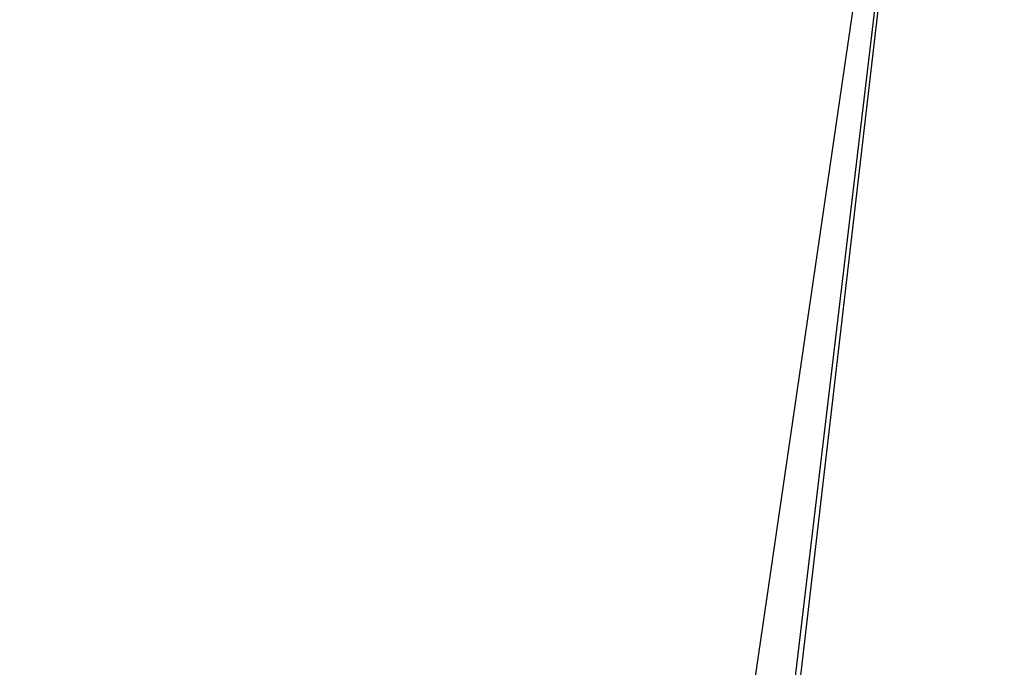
# Model space of a CAD drawing. Header units: feet. Extents: x -79 to 198, y -22 to 181.
# Tile 101 of 256: x 52.008 to 52.267, y 16.96 to 17.13. Entities that reach past the tile are written whole.
import ezdxf

# ---------------------------------------------------------------- set-up
doc = ezdxf.new("R2010")
doc.units = ezdxf.units.FT
doc.layers.add('A-LINEA', color=7, linetype='CONTINUOUS')

msp = doc.modelspace()

# ---------------------------------------------------------------- linework, layer by layer
at = {"layer": 'A-LINEA'}
for points in [[(51.9867, 17.4578), (52.2667, 17.4178), (52.2, 16.8444), (51.9067, 16.8844), (51.9867, 17.4578)], [(51.9867, 17.4578), (52.2667, 17.4178), (52.2, 16.8444), (51.9067, 16.8844), (51.9867, 17.4578)], [(52.2667, 17.4178), (52.2, 16.8444), (51.92, 16.8844), (51.9867, 17.4578), (52.2667, 17.4178), (51.9867, 17.4444), (51.9333, 16.8844), (52.2, 16.8578), (52.2667, 17.4178)], [(52.2667, 17.4178), (52.2, 16.8444), (51.92, 16.8844), (51.9867, 17.4578), (52.2667, 17.4178), (51.9867, 17.4444), (51.9333, 16.8844), (52.2, 16.8578), (52.2667, 17.4178)], [(51.9867, 17.4444), (52.2667, 17.4044), (52.1867, 16.8578), (51.92, 16.8844), (51.9867, 17.4444)], [(51.9867, 17.4444), (52.2667, 17.4044), (52.1867, 16.8578), (51.92, 16.8844), (51.9867, 17.4444)]]:
    msp.add_lwpolyline(points, dxfattribs=at)

doc.saveas('drawing.dxf')
